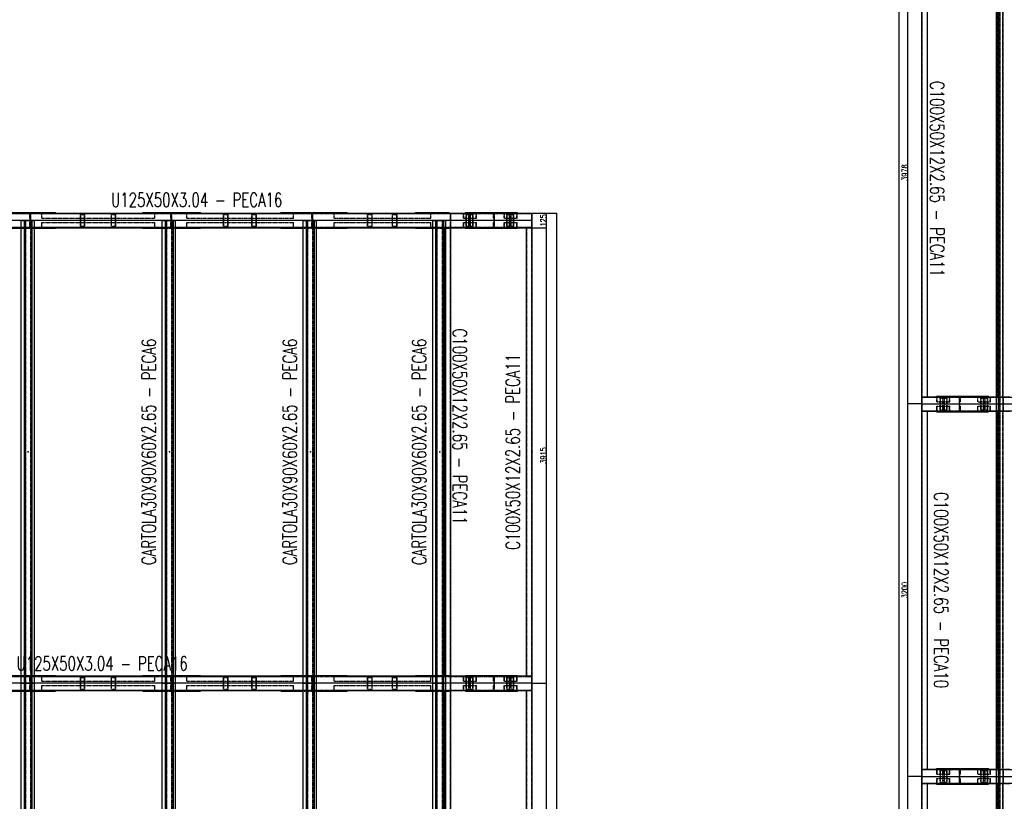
# Model space of a CAD drawing. Header units: feet. Extents: x -13577 to 173285, y -65833 to 34873.
# Tile 50 of 127: x 10457 to 18922, y 8864 to 15581. Entities that reach past the tile are written whole.
import ezdxf
from ezdxf.enums import TextEntityAlignment as Align

# ---------------------------------------------------------------- set-up
doc = ezdxf.new("R2010")
doc.units = ezdxf.units.FT
doc.header["$LTSCALE"] = 10
doc.header["$MEASUREMENT"] = 0
doc.linetypes.add('HIDDEN', pattern=[0.375, 0.25, -0.125])
doc.layers.get('0').update_dxf_attribs({"linetype": 'CONTINUOUS'})
for name, color, linetype in [('FORIR', 4, 'CONTINUOUS'), ('G', 3, 'CONTINUOUS'), ('TR', 6, 'HIDDEN'), ('TXT1', 7, 'CONTINUOUS')]:
    doc.layers.add(name, color=color, linetype=linetype)
doc.styles.add('1', font='romans.shx', dxfattribs={"width": 0.7, "height": 50})
doc.dimstyles.get("Standard").update_dxf_attribs({"dimtxt": 50, "dimasz": 1, "dimexe": 1, "dimexo": 1, "dimgap": 1, "dimtad": 1, "dimdec": 0, "dimdsep": 46, "dimtxsty": '1', "dimblk": 'ARCHTICK', "dimcen": 3, "dimclrd": 1, "dimclre": 1, "dimclrt": 3, "dimadec": 0, "dimazin": 0, "dimtfac": 1, "dimtdec": 0, "dimtix": 1, "dimtmove": 0, "dimatfit": 3, "dimfxl": 0, "dimtolj": 1, "dimarcsym": 0})

# ---------------------------------------------------------------- blocks, each defined once
blk = doc.blocks.new('3D_INFOM')
blk.add_point((0, 0))
at = {"layer": 'FORIR', "flags": 1}
for tag, p in [('MARK', (7.55, -4.31)), ('NUM_DIS', (7.55, -11.68)), ('NOT_PEZ', (45.73, -11.68)), ('QTA_PEZ', (7.55, -18.55)), ('TIP_PEZ', (45.73, -18.55)), ('TRA_PEZ', (7.55, -26.33)), ('COS_PEZ', (45.73, -26.33)), ('DES_PEZ', (7.55, -33.75))]:
    blk.add_attdef(tag, p, '', height=5, dxfattribs=at)
blk = doc.blocks.new('_ArchTick')
at = {"color": 0, "linetype": 'ByBlock', "const_width": 0.15}
blk.add_lwpolyline([(-0.5, -0.5), (0.5, 0.5)], dxfattribs=at)

msp = doc.modelspace()

# ---------------------------------------------------------------- linework, layer by layer
for p, q in [((10525.7, 13856.2), (9313.2, 13856.2)), ((14163.2, 13856.2), (9313.2, 13856.2)), ((14163.2, 13856.2), (9313.2, 13856.2)), ((10525.7, 13856.2), (10525.7, 13856.2)), ((11738.2, 13856.2), (10525.7, 13856.2)), ((11738.2, 13856.2), (11738.2, 13856.2)), ((12950.7, 13856.2), (11738.2, 13856.2)), ((12950.7, 13856.2), (12950.7, 13856.2)), ((14163.2, 13856.2), (12950.7, 13856.2)), ((14513.2, 13856.2), (14163.2, 13856.2)), ((14863.2, 13856.2), (14163.2, 13856.2)), ((14863.2, 13856.2), (14163.2, 13856.2)), ((14513.2, 13856.2), (14513.2, 13856.2)), ((14863.2, 13856.2), (14513.2, 13856.2)), ((18213.2, 12278.7), (18563.2, 12278.7)), ((18213.2, 12278.7), (18913.2, 12278.7)), ((18213.2, 12278.7), (18913.2, 12278.7)), ((18563.2, 12278.7), (18913.2, 12278.7)), ((18563.2, 12278.7), (18563.2, 12278.7)), ((18913.2, 12278.7), (20125.7, 12278.7)), ((18913.2, 12278.7), (23763.2, 12278.7)), ((18913.2, 12278.7), (23763.2, 12278.7)), ((10525.7, 9878.7), (9313.2, 9878.7)), ((14163.2, 9878.7), (9313.2, 9878.7)), ((14163.2, 9878.7), (9313.2, 9878.7)), ((10525.7, 9878.7), (10525.7, 9878.7)), ((11738.2, 9878.7), (10525.7, 9878.7)), ((11738.2, 9878.7), (11738.2, 9878.7)), ((12950.7, 9878.7), (11738.2, 9878.7)), ((12950.7, 9878.7), (12950.7, 9878.7)), ((14163.2, 9878.7), (12950.7, 9878.7)), ((14513.2, 9878.7), (14163.2, 9878.7)), ((14863.2, 9878.7), (14163.2, 9878.7)), ((14863.2, 9878.7), (14163.2, 9878.7)), ((14513.2, 9878.7), (14513.2, 9878.7)), ((14863.2, 9878.7), (14513.2, 9878.7)), ((18213.2, 9078.7), (18563.2, 9078.7)), ((18213.2, 9078.7), (18913.2, 9078.7)), ((18213.2, 9078.7), (18913.2, 9078.7)), ((18563.2, 9078.7), (18913.2, 9078.7)), ((18563.2, 9078.7), (18563.2, 9078.7)), ((18913.2, 9078.7), (20125.7, 9078.7)), ((18913.2, 9078.7), (23763.2, 9078.7)), ((18913.2, 9078.7), (23763.2, 9078.7))]:
    msp.add_line(p, q)
at = {"layer": 'G'}
for p, q in [((18213.2, 678.7), (18213.2, 31756.2)), ((18855.3, 741.2), (18855.3, 31693.7)), ((18873.4, 741.2), (18873.4, 31693.7)), ((18263.2, 12338.2), (18263.2, 16196.7)), ((8353.3, 13918.7), (14863.2, 13918.7)), ((10322.9, 13923.7), (10763.7, 13923.7)), ((10566.7, 13918.7), (10566.7, 13923.7)), ((10763.7, 13918.7), (10763.7, 13923.7)), ((11515.4, 13923.7), (12011.2, 13923.7)), ((11515.4, 13918.7), (11515.4, 13923.7)), ((11530.4, 13918.7), (11530.4, 13923.7)), ((11779.1, 13918.7), (11779.1, 13923.7)), ((12011.2, 13918.7), (12011.2, 13923.7)), ((12703.2, 13923.7), (13273.7, 13923.7)), ((12703.2, 13918.7), (12703.2, 13923.7)), ((12718.1, 13918.7), (12718.1, 13923.7)), ((12991.7, 13918.7), (12991.7, 13923.7)), ((13273.7, 13918.7), (13273.7, 13923.7)), ((13860.4, 13923.7), (14149, 13923.7)), ((13860.4, 13918.7), (13860.4, 13923.7)), ((13875.3, 13918.7), (13875.3, 13923.7)), ((14149, 13918.7), (14149, 13923.7)), ((14164.2, 13793.7), (14164.2, 13918.7)), ((14290.2, 13918.7), (14290.2, 13923.7)), ((14290.2, 13923.7), (14736.2, 13923.7)), ((14540.2, 13918.7), (14540.2, 13923.7)), ((14736.2, 13918.7), (14736.2, 13923.7)), ((14813.2, 13915.7), (14813.2, 13918.7)), ((14813.2, 13915.7), (14860.2, 13915.7)), ((14860.2, 13796.8), (14860.2, 13915.7)), ((14863.2, 13793.7), (14863.2, 13918.7)), ((10470, 5766.2), (10470, 13856.2)), ((10470, 13856.2), (10583.7, 13856.2)), ((10470.3, 5766.2), (10470.3, 13856.2)), ((10497.2, 5766.2), (10497.2, 13856.2)), ((10505.8, 9878.7), (10505.8, 13856.2)), ((10565.5, 9878.7), (10565.5, 13856.2)), ((10583.7, 9878.7), (10583.7, 13856.2)), ((11682.5, 13856.2), (11796.2, 13856.2)), ((11682.5, 5766.2), (11682.5, 13856.2)), ((11682.8, 5766.2), (11682.8, 13856.2)), ((11709.7, 5766.2), (11709.7, 13856.2)), ((11718.3, 9878.7), (11718.3, 13856.2)), ((11778, 9878.7), (11778, 13856.2)), ((11796.2, 9878.7), (11796.2, 13856.2)), ((12895, 5766.2), (12895, 13856.2)), ((12895, 13856.2), (13008.7, 13856.2)), ((12895.3, 5766.2), (12895.3, 13856.2)), ((12922.2, 5766.2), (12922.2, 13856.2)), ((12930.8, 9878.7), (12930.8, 13856.2)), ((12990.5, 9878.7), (12990.5, 13856.2)), ((13008.7, 9878.7), (13008.7, 13856.2)), ((14008, 5766.2), (14008, 13856.2)), ((14008, 13856.2), (14121.7, 13856.2)), ((14008.3, 5766.2), (14008.3, 13856.2)), ((14035.2, 5766.2), (14035.2, 13856.2)), ((14043.8, 9878.7), (14043.8, 13856.2)), ((14103.5, 9878.7), (14103.5, 13856.2)), ((14121.7, 9878.7), (14121.7, 13856.2)), ((9570.2, 13793.7), (10470, 13793.7)), ((10322.9, 13788.7), (10470, 13788.7)), ((10583.7, 13793.7), (11682.5, 13793.7)), ((10583.7, 13788.7), (10763.7, 13788.7)), ((10763.7, 13788.7), (10763.7, 13793.7)), ((11515.4, 13788.7), (11515.4, 13793.7)), ((11515.4, 13788.7), (11682.5, 13788.7)), ((11530.4, 13788.7), (11530.4, 13793.7)), ((11796.2, 13793.7), (12895, 13793.7)), ((11796.2, 13788.7), (12011.2, 13788.7)), ((12011.2, 13788.7), (12011.2, 13793.7)), ((12703.2, 13788.7), (12703.2, 13793.7)), ((12703.2, 13788.7), (12895, 13788.7)), ((12718.1, 13788.7), (12718.1, 13793.7)), ((13008.7, 13793.7), (14008, 13793.7)), ((13008.7, 13788.7), (13273.7, 13788.7)), ((13273.7, 13788.7), (13273.7, 13793.7)), ((13860.4, 13788.7), (13860.4, 13793.7)), ((13860.4, 13788.7), (14008, 13788.7)), ((13875.3, 13788.7), (13875.3, 13793.7)), ((14121.7, 13793.7), (14863.2, 13793.7)), ((14121.7, 13788.7), (14149, 13788.7)), ((14149, 13788.7), (14149, 13793.7)), ((14163.2, 9941.2), (14163.2, 13793.7)), ((14290.2, 13788.7), (14290.2, 13793.7)), ((14290.2, 13788.7), (14736.2, 13788.7)), ((14540.2, 13788.7), (14540.2, 13793.7)), ((14736.2, 13788.7), (14736.2, 13793.7)), ((14813.2, 13796.8), (14860.2, 13796.8)), ((14813.2, 13793.7), (14813.2, 13796.8)), ((14813.2, 9938.2), (14813.2, 13793.7)), ((14863.2, 9816.2), (14863.2, 13793.7)), ((18213.2, 12341.2), (18855.3, 12341.2)), ((18216.3, 12219.2), (18216.3, 12338.2)), ((18216.3, 12338.2), (18263.2, 12338.2)), ((18340.2, 12346.2), (18786.2, 12346.2)), ((18340.2, 12341.2), (18340.2, 12346.2)), ((18536.2, 12341.2), (18536.2, 12346.2)), ((18786.2, 12341.2), (18786.2, 12346.2)), ((18855.3, 12278.7), (18968.9, 12278.7)), ((18213.2, 12216.2), (18855.3, 12216.2)), ((18216.3, 12219.2), (18263.2, 12219.2)), ((18263.2, 9138.2), (18263.2, 12219.2)), ((18340.2, 12211.2), (18340.2, 12216.2)), ((18340.2, 12211.2), (18786.2, 12211.2)), ((18536.2, 12211.2), (18536.2, 12216.2)), ((18786.2, 12211.2), (18786.2, 12216.2)), ((9570.2, 9941.2), (10470, 9941.2)), ((10322.9, 9946.2), (10470, 9946.2)), ((10583.7, 9946.2), (10763.7, 9946.2)), ((10583.7, 9941.2), (11682.5, 9941.2)), ((10763.7, 9941.2), (10763.7, 9946.2)), ((11515.4, 9946.2), (11682.5, 9946.2)), ((11515.4, 9941.2), (11515.4, 9946.2)), ((11530.4, 9941.2), (11530.4, 9946.2)), ((11796.2, 9946.2), (12011.2, 9946.2)), ((11796.2, 9941.2), (12895, 9941.2)), ((12011.2, 9941.2), (12011.2, 9946.2)), ((12703.2, 9946.2), (12895, 9946.2)), ((12703.2, 9941.2), (12703.2, 9946.2)), ((12718.1, 9941.2), (12718.1, 9946.2)), ((13008.7, 9946.2), (13273.7, 9946.2)), ((13008.7, 9941.2), (14008, 9941.2)), ((13273.7, 9941.2), (13273.7, 9946.2)), ((13860.4, 9946.2), (14008, 9946.2)), ((13860.4, 9941.2), (13860.4, 9946.2)), ((13875.3, 9941.2), (13875.3, 9946.2)), ((14121.7, 9946.2), (14149, 9946.2)), ((14121.7, 9941.2), (14863.2, 9941.2)), ((14149, 9941.2), (14149, 9946.2)), ((14164.2, 9816.2), (14164.2, 9941.2)), ((14290.2, 9941.2), (14290.2, 9946.2)), ((14290.2, 9946.2), (14736.2, 9946.2)), ((14540.2, 9941.2), (14540.2, 9946.2)), ((14736.2, 9941.2), (14736.2, 9946.2)), ((14813.2, 9938.2), (14860.2, 9938.2)), ((14860.2, 9819.3), (14860.2, 9938.2)), ((10470, 9878.7), (10583.7, 9878.7)), ((10470, 9878.7), (10470.3, 9878.7)), ((10470.3, 9878.7), (10497.2, 9878.7)), ((10497.2, 9878.7), (10505.8, 9878.7)), ((10505.8, 9878.7), (10565.5, 9878.7)), ((10505.8, 5766.2), (10505.8, 9878.7)), ((10565.5, 9878.7), (10583.7, 9878.7)), ((10565.5, 5766.2), (10565.5, 9878.7)), ((10583.7, 741.2), (10583.7, 9878.7)), ((11682.5, 9878.7), (11796.2, 9878.7)), ((11682.5, 9878.7), (11682.8, 9878.7)), ((11682.8, 9878.7), (11709.7, 9878.7)), ((11709.7, 9878.7), (11718.3, 9878.7)), ((11718.3, 9878.7), (11778, 9878.7)), ((11718.3, 5766.2), (11718.3, 9878.7)), ((11778, 9878.7), (11796.2, 9878.7)), ((11778, 5766.2), (11778, 9878.7)), ((11796.2, 741.2), (11796.2, 9878.7)), ((12895, 9878.7), (13008.7, 9878.7)), ((12895, 9878.7), (12895.3, 9878.7)), ((12895.3, 9878.7), (12922.2, 9878.7)), ((12922.2, 9878.7), (12930.8, 9878.7)), ((12930.8, 9878.7), (12990.5, 9878.7)), ((12930.8, 5766.2), (12930.8, 9878.7)), ((12990.5, 9878.7), (13008.7, 9878.7)), ((12990.5, 5766.2), (12990.5, 9878.7)), ((13008.7, 741.2), (13008.7, 9878.7)), ((14008, 9878.7), (14121.7, 9878.7)), ((14008, 9878.7), (14008.3, 9878.7)), ((14008.3, 9878.7), (14035.2, 9878.7)), ((14035.2, 9878.7), (14043.8, 9878.7)), ((14043.8, 9878.7), (14103.5, 9878.7)), ((14043.8, 5766.2), (14043.8, 9878.7)), ((14103.5, 5766.2), (14103.5, 9878.7)), ((14103.5, 9878.7), (14121.7, 9878.7)), ((14121.7, 741.2), (14121.7, 9878.7)), ((9570.2, 9816.2), (10470, 9816.2)), ((10322.9, 9811.2), (10470, 9811.2)), ((10583.7, 9816.2), (11682.5, 9816.2)), ((10583.7, 9811.2), (10763.7, 9811.2)), ((10763.7, 9811.2), (10763.7, 9816.2)), ((11515.4, 9811.2), (11515.4, 9816.2)), ((11515.4, 9811.2), (11682.5, 9811.2)), ((11530.4, 9811.2), (11530.4, 9816.2)), ((11796.2, 9816.2), (12895, 9816.2)), ((11796.2, 9811.2), (12011.2, 9811.2)), ((12011.2, 9811.2), (12011.2, 9816.2)), ((12703.2, 9811.2), (12703.2, 9816.2)), ((12703.2, 9811.2), (12895, 9811.2)), ((12718.1, 9811.2), (12718.1, 9816.2)), ((13008.7, 9816.2), (14008, 9816.2)), ((13008.7, 9811.2), (13273.7, 9811.2)), ((13273.7, 9811.2), (13273.7, 9816.2)), ((13860.4, 9811.2), (13860.4, 9816.2)), ((13860.4, 9811.2), (14008, 9811.2)), ((13875.3, 9811.2), (13875.3, 9816.2)), ((14121.7, 9816.2), (14863.2, 9816.2)), ((14121.7, 9811.2), (14149, 9811.2)), ((14149, 9811.2), (14149, 9816.2)), ((14290.2, 9811.2), (14290.2, 9816.2)), ((14290.2, 9811.2), (14736.2, 9811.2)), ((14540.2, 9811.2), (14540.2, 9816.2)), ((14736.2, 9811.2), (14736.2, 9816.2)), ((14813.2, 9816.2), (14813.2, 9819.3)), ((14813.2, 9819.3), (14860.2, 9819.3)), ((14813.2, 5825.7), (14813.2, 9816.2)), ((14863.2, 678.7), (14863.2, 9816.2)), ((18340.2, 9146.2), (18786.2, 9146.2)), ((18340.2, 9141.2), (18340.2, 9146.2)), ((18536.2, 9141.2), (18536.2, 9146.2)), ((18786.2, 9141.2), (18786.2, 9146.2)), ((18213.2, 9141.2), (18855.3, 9141.2)), ((18216.3, 9019.2), (18216.3, 9138.2)), ((18216.3, 9138.2), (18263.2, 9138.2)), ((18855.3, 9078.7), (18968.9, 9078.7)), ((18213.2, 9016.2), (18855.3, 9016.2)), ((18216.3, 9019.2), (18263.2, 9019.2)), ((18263.2, 5938.2), (18263.2, 9019.2)), ((18340.2, 9011.2), (18340.2, 9016.2)), ((18340.2, 9011.2), (18786.2, 9011.2)), ((18536.2, 9011.2), (18536.2, 9016.2)), ((18786.2, 9011.2), (18786.2, 9016.2))]:
    msp.add_line(p, q, dxfattribs=at)
at = {"layer": 'TR'}
for p, q in [((18855.6, 741.2), (18855.6, 31693.7)), ((18876.8, 741.2), (18876.8, 31693.7)), ((18882.1, 741.2), (18882.1, 31693.7)), ((18885.4, 741.2), (18885.4, 31693.7)), ((18913.2, 741.2), (18913.2, 31693.7)), ((18215.9, 12341.2), (18215.9, 16193.7)), ((18260.6, 12341.2), (18260.6, 16193.7)), ((18863.2, 12341.2), (18863.2, 16193.7)), ((18865.9, 12341.2), (18865.9, 16193.7)), ((18910.6, 12341.2), (18910.6, 16193.7)), ((9317.9, 13915.7), (14813.2, 13915.7)), ((10498.7, 13918.7), (10498.7, 13923.7)), ((10503.7, 13915.5), (10503.7, 13918.7)), ((10503.7, 13915.5), (10544.5, 13915.5)), ((10544.5, 13874.7), (10544.5, 13915.5)), ((10547.7, 13793.7), (10547.7, 13918.7)), ((10547.7, 13906.2), (10552.7, 13906.2)), ((10551.8, 13918.7), (10551.8, 13923.7)), ((10552.7, 13806.2), (10552.7, 13906.2)), ((10646.7, 13874.7), (10646.7, 13918.7)), ((10648.2, 13915.5), (11639.3, 13915.5)), ((10648.2, 13874.7), (10648.2, 13915.5)), ((10667.3, 13915.5), (10667.3, 13918.7)), ((10980.1, 13806.2), (10980.1, 13906.2)), ((10980.1, 13906.2), (11017.8, 13906.2)), ((10982.5, 13806.2), (10982.5, 13906.2)), ((11015.5, 13806.2), (11015.5, 13906.2)), ((11017.8, 13806.2), (11017.8, 13906.2)), ((11245.2, 13906.2), (11282.9, 13906.2)), ((11245.2, 13806.2), (11245.2, 13906.2)), ((11247.6, 13806.2), (11247.6, 13906.2)), ((11280.6, 13806.2), (11280.6, 13906.2)), ((11282.9, 13806.2), (11282.9, 13906.2)), ((11618.7, 13874.7), (11618.7, 13918.7)), ((11620.2, 13874.7), (11620.2, 13915.5)), ((11639.3, 13915.5), (11639.3, 13918.7)), ((11711.2, 13918.7), (11711.2, 13923.7)), ((11716.2, 13915.5), (11716.2, 13918.7)), ((11716.2, 13915.5), (11757, 13915.5)), ((11757, 13874.7), (11757, 13915.5)), ((11760.2, 13793.7), (11760.2, 13918.7)), ((11760.2, 13906.2), (11765.2, 13906.2)), ((11764.2, 13918.7), (11764.2, 13923.7)), ((11765.2, 13806.2), (11765.2, 13906.2)), ((11893.3, 13874.7), (11893.3, 13918.7)), ((11894.6, 13915.5), (12827.6, 13915.5)), ((11894.6, 13874.7), (11894.6, 13915.5)), ((11910.7, 13915.5), (11910.7, 13918.7)), ((12209.2, 13806.2), (12209.2, 13906.2)), ((12209.2, 13906.2), (12248, 13906.2)), ((12211.2, 13806.2), (12211.2, 13906.2)), ((12246, 13806.2), (12246, 13906.2)), ((12248, 13806.2), (12248, 13906.2)), ((12453.6, 13806.2), (12453.6, 13906.2)), ((12453.6, 13906.2), (12492.3, 13906.2)), ((12455.6, 13806.2), (12455.6, 13906.2)), ((12490.4, 13806.2), (12490.4, 13906.2)), ((12492.3, 13806.2), (12492.3, 13906.2)), ((12810.2, 13874.7), (12810.2, 13918.7)), ((12811.5, 13874.7), (12811.5, 13915.5)), ((12827.6, 13915.5), (12827.6, 13918.7)), ((12923.7, 13918.7), (12923.7, 13923.7)), ((12928.7, 13915.5), (12928.7, 13918.7)), ((12928.7, 13915.5), (12969.5, 13915.5)), ((12969.5, 13874.7), (12969.5, 13915.5)), ((12972.7, 13793.7), (12972.7, 13918.7)), ((12972.7, 13906.2), (12977.7, 13906.2)), ((12976.8, 13918.7), (12976.8, 13923.7)), ((12977.7, 13806.2), (12977.7, 13906.2)), ((13160.1, 13874.7), (13160.1, 13918.7)), ((13161.1, 13874.7), (13161.1, 13915.5)), ((13161.1, 13915.5), (14004.8, 13915.5)), ((13173.9, 13915.5), (13173.9, 13918.7)), ((13448.2, 13806.2), (13448.2, 13906.2)), ((13448.2, 13906.2), (13487.7, 13906.2)), ((13449.8, 13806.2), (13449.8, 13906.2)), ((13486.2, 13806.2), (13486.2, 13906.2)), ((13487.7, 13806.2), (13487.7, 13906.2)), ((13661.9, 13906.2), (13701.4, 13906.2)), ((13661.9, 13806.2), (13661.9, 13906.2)), ((13663.4, 13806.2), (13663.4, 13906.2)), ((13699.8, 13806.2), (13699.8, 13906.2)), ((13701.4, 13806.2), (13701.4, 13906.2)), ((13991.1, 13874.7), (13991.1, 13918.7)), ((13992.1, 13874.7), (13992.1, 13915.5)), ((14004.8, 13915.5), (14004.8, 13918.7)), ((14113.2, 13915.7), (14113.2, 13918.7)), ((14134.1, 13918.7), (14134.1, 13923.7)), ((14159.2, 13915.7), (14159.2, 13918.7)), ((14160.2, 13796.8), (14160.2, 13915.7)), ((14163.2, 13793.7), (14163.2, 13918.7)), ((14163.9, 13796.8), (14163.9, 13915.7)), ((14273, 13874.7), (14273, 13918.7)), ((14274.6, 13915.5), (14403.4, 13915.5)), ((14274.6, 13874.7), (14274.6, 13915.5)), ((14294.9, 13915.5), (14294.9, 13918.7)), ((14296.6, 13906.2), (14355.5, 13906.2)), ((14296.6, 13806.2), (14296.6, 13906.2)), ((14299.1, 13806.2), (14299.1, 13906.2)), ((14318.3, 13806.2), (14318.3, 13906.2)), ((14320.8, 13806.2), (14320.8, 13906.2)), ((14331.3, 13806.2), (14331.3, 13906.2)), ((14333.8, 13806.2), (14333.8, 13906.2)), ((14353, 13806.2), (14353, 13906.2)), ((14355.5, 13806.2), (14355.5, 13906.2)), ((14381.6, 13874.7), (14381.6, 13918.7)), ((14383.2, 13874.7), (14383.2, 13915.5)), ((14403.4, 13915.5), (14403.4, 13918.7)), ((14486.2, 13918.7), (14486.2, 13923.7)), ((14491.2, 13915.5), (14491.2, 13918.7)), ((14491.2, 13915.5), (14532, 13915.5)), ((14532, 13874.7), (14532, 13915.5)), ((14535.2, 13793.7), (14535.2, 13918.7)), ((14535.2, 13906.2), (14540.2, 13906.2)), ((14540.2, 13806.2), (14540.2, 13906.2)), ((14623, 13874.7), (14623, 13918.7)), ((14624.6, 13915.5), (14753.4, 13915.5)), ((14624.6, 13874.7), (14624.6, 13915.5)), ((14644.9, 13915.5), (14644.9, 13918.7)), ((14646.6, 13906.2), (14705.5, 13906.2)), ((14646.6, 13806.2), (14646.6, 13906.2)), ((14649.1, 13806.2), (14649.1, 13906.2)), ((14668.3, 13806.2), (14668.3, 13906.2)), ((14670.8, 13806.2), (14670.8, 13906.2)), ((14681.3, 13806.2), (14681.3, 13906.2)), ((14683.8, 13806.2), (14683.8, 13906.2)), ((14703, 13806.2), (14703, 13906.2)), ((14705.5, 13806.2), (14705.5, 13906.2)), ((14731.6, 13874.7), (14731.6, 13918.7)), ((14733.2, 13874.7), (14733.2, 13915.5)), ((14753.4, 13915.5), (14753.4, 13918.7)), ((14860.2, 13915.7), (14863.2, 13915.7)), ((10499.9, 741.2), (10499.9, 13856.2)), ((10508.5, 5766.2), (10508.5, 13856.2)), ((10544.5, 13874.7), (10547.7, 13874.7)), ((10544.5, 13837.7), (10547.7, 13837.7)), ((10544.5, 13796.9), (10544.5, 13837.7)), ((10547.7, 13806.2), (10552.7, 13806.2)), ((10553.5, 9878.7), (10553.5, 13856.2)), ((10556.9, 9878.7), (10556.9, 13856.2)), ((10562.2, 9878.7), (10562.2, 13856.2)), ((10583.4, 9878.7), (10583.4, 13856.2)), ((10646.7, 13874.7), (11620.2, 13874.7)), ((10646.7, 13837.7), (11620.2, 13837.7)), ((10646.7, 13793.7), (10646.7, 13837.7)), ((10648.2, 13796.9), (10648.2, 13837.7)), ((10980.1, 13806.2), (11017.8, 13806.2)), ((11245.2, 13806.2), (11282.9, 13806.2)), ((11618.7, 13793.7), (11618.7, 13837.7)), ((11620.2, 13796.9), (11620.2, 13837.7)), ((11712.4, 741.2), (11712.4, 13856.2)), ((11721, 5766.2), (11721, 13856.2)), ((11757, 13874.7), (11760.2, 13874.7)), ((11757, 13796.9), (11757, 13837.7)), ((11757, 13837.7), (11760.2, 13837.7)), ((11760.2, 13806.2), (11765.2, 13806.2)), ((11766, 9878.7), (11766, 13856.2)), ((11769.4, 9878.7), (11769.4, 13856.2)), ((11774.7, 9878.7), (11774.7, 13856.2)), ((11795.9, 9878.7), (11795.9, 13856.2)), ((11893.3, 13874.7), (12811.5, 13874.7)), ((11893.3, 13837.7), (12811.5, 13837.7)), ((11893.3, 13793.7), (11893.3, 13837.7)), ((11894.6, 13796.9), (11894.6, 13837.7)), ((12209.2, 13806.2), (12248, 13806.2)), ((12453.6, 13806.2), (12492.3, 13806.2)), ((12810.2, 13793.7), (12810.2, 13837.7)), ((12811.5, 13796.9), (12811.5, 13837.7)), ((12924.9, 741.2), (12924.9, 13856.2)), ((12933.5, 5766.2), (12933.5, 13856.2)), ((12969.5, 13874.7), (12972.7, 13874.7)), ((12969.5, 13796.9), (12969.5, 13837.7)), ((12969.5, 13837.7), (12972.7, 13837.7)), ((12972.7, 13806.2), (12977.7, 13806.2)), ((12978.5, 9878.7), (12978.5, 13856.2)), ((12981.9, 9878.7), (12981.9, 13856.2)), ((12987.2, 9878.7), (12987.2, 13856.2)), ((13008.4, 9878.7), (13008.4, 13856.2)), ((13160.1, 13874.7), (13992.1, 13874.7)), ((13160.1, 13793.7), (13160.1, 13837.7)), ((13160.1, 13837.7), (13992.1, 13837.7)), ((13161.1, 13796.9), (13161.1, 13837.7)), ((13448.2, 13806.2), (13487.7, 13806.2)), ((13661.9, 13806.2), (13701.4, 13806.2)), ((13991.1, 13793.7), (13991.1, 13837.7)), ((13992.1, 13796.9), (13992.1, 13837.7)), ((14037.9, 741.2), (14037.9, 13856.2)), ((14046.5, 5766.2), (14046.5, 13856.2)), ((14091.5, 9878.7), (14091.5, 13856.2)), ((14094.9, 9878.7), (14094.9, 13856.2)), ((14100.2, 9878.7), (14100.2, 13856.2)), ((14121.4, 9878.7), (14121.4, 13856.2)), ((14273, 13874.7), (14383.2, 13874.7)), ((14273, 13837.7), (14383.2, 13837.7)), ((14273, 13793.7), (14273, 13837.7)), ((14274.6, 13796.9), (14274.6, 13837.7)), ((14296.6, 13806.2), (14355.5, 13806.2)), ((14381.6, 13793.7), (14381.6, 13837.7)), ((14383.2, 13796.9), (14383.2, 13837.7)), ((14532, 13874.7), (14535.2, 13874.7)), ((14532, 13837.7), (14535.2, 13837.7)), ((14532, 13796.9), (14532, 13837.7)), ((14535.2, 13806.2), (14540.2, 13806.2)), ((14623, 13874.7), (14733.2, 13874.7)), ((14623, 13837.7), (14733.2, 13837.7)), ((14623, 13793.7), (14623, 13837.7)), ((14624.6, 13796.9), (14624.6, 13837.7)), ((14646.6, 13806.2), (14705.5, 13806.2)), ((14731.6, 13793.7), (14731.6, 13837.7)), ((14733.2, 13796.9), (14733.2, 13837.7)), ((9317.9, 13796.8), (14813.2, 13796.8)), ((10470, 13793.7), (10583.7, 13793.7)), ((10470, 13788.7), (10583.7, 13788.7)), ((10498.7, 13788.7), (10498.7, 13793.7)), ((10503.7, 13796.9), (10544.5, 13796.9)), ((10503.7, 13793.7), (10503.7, 13796.9)), ((10551.8, 13788.7), (10551.8, 13793.7)), ((10566.7, 13788.7), (10566.7, 13793.7)), ((10648.2, 13796.9), (11639.3, 13796.9)), ((10667.3, 13793.7), (10667.3, 13796.9)), ((11639.3, 13793.7), (11639.3, 13796.9)), ((11682.5, 13793.7), (11796.2, 13793.7)), ((11682.5, 13788.7), (11796.2, 13788.7)), ((11711.2, 13788.7), (11711.2, 13793.7)), ((11716.2, 13796.9), (11757, 13796.9)), ((11716.2, 13793.7), (11716.2, 13796.9)), ((11764.2, 13788.7), (11764.2, 13793.7)), ((11779.1, 13788.7), (11779.1, 13793.7)), ((11894.6, 13796.9), (12827.6, 13796.9)), ((11910.7, 13793.7), (11910.7, 13796.9)), ((12827.6, 13793.7), (12827.6, 13796.9)), ((12895, 13793.7), (13008.7, 13793.7)), ((12895, 13788.7), (13008.7, 13788.7)), ((12923.7, 13788.7), (12923.7, 13793.7)), ((12928.7, 13793.7), (12928.7, 13796.9)), ((12928.7, 13796.9), (12969.5, 13796.9)), ((12976.8, 13788.7), (12976.8, 13793.7)), ((12991.7, 13788.7), (12991.7, 13793.7)), ((13161.1, 13796.9), (14004.8, 13796.9)), ((13173.9, 13793.7), (13173.9, 13796.9)), ((14004.8, 13793.7), (14004.8, 13796.9)), ((14008, 13793.7), (14121.7, 13793.7)), ((14008, 13788.7), (14121.7, 13788.7)), ((14113.2, 9938.2), (14113.2, 13796.8)), ((14115.9, 9941.2), (14115.9, 13793.7)), ((14134.1, 13788.7), (14134.1, 13793.7)), ((14159.2, 13793.7), (14159.2, 13796.8)), ((14160.6, 9941.2), (14160.6, 13793.7)), ((14274.6, 13796.9), (14403.4, 13796.9)), ((14294.9, 13793.7), (14294.9, 13796.9)), ((14403.4, 13793.7), (14403.4, 13796.9)), ((14486.2, 13788.7), (14486.2, 13793.7)), ((14491.2, 13793.7), (14491.2, 13796.9)), ((14491.2, 13796.9), (14532, 13796.9)), ((14624.6, 13796.9), (14753.4, 13796.9)), ((14644.9, 13793.7), (14644.9, 13796.9)), ((14753.4, 13793.7), (14753.4, 13796.9)), ((14815.9, 9941.2), (14815.9, 13793.7)), ((14860.2, 13796.8), (14863.2, 13796.8)), ((14860.6, 9941.2), (14860.6, 13793.7)), ((18213.2, 12338.2), (18216.3, 12338.2)), ((18263.2, 12338.2), (23758.6, 12338.2)), ((18323.1, 12338), (18323.1, 12341.2)), ((18323.1, 12338), (18451.8, 12338)), ((18343.3, 12297.2), (18343.3, 12338)), ((18343.3, 12297.2), (18453.4, 12297.2)), ((18344.9, 12297.2), (18344.9, 12341.2)), ((18370.9, 12228.7), (18370.9, 12328.7)), ((18370.9, 12328.7), (18429.8, 12328.7)), ((18373.4, 12228.7), (18373.4, 12328.7)), ((18392.6, 12228.7), (18392.6, 12328.7)), ((18395.1, 12228.7), (18395.1, 12328.7)), ((18405.7, 12228.7), (18405.7, 12328.7)), ((18408.1, 12228.7), (18408.1, 12328.7)), ((18427.4, 12228.7), (18427.4, 12328.7)), ((18429.8, 12228.7), (18429.8, 12328.7)), ((18431.6, 12338), (18431.6, 12341.2)), ((18451.8, 12297.2), (18451.8, 12338)), ((18453.4, 12297.2), (18453.4, 12341.2)), ((18536.2, 12228.7), (18536.2, 12328.7)), ((18536.2, 12328.7), (18541.2, 12328.7)), ((18541.2, 12216.2), (18541.2, 12341.2)), ((18541.2, 12297.2), (18544.4, 12297.2)), ((18544.4, 12338), (18585.2, 12338)), ((18544.4, 12297.2), (18544.4, 12338)), ((18585.2, 12338), (18585.2, 12341.2)), ((18590.2, 12341.2), (18590.2, 12346.2)), ((18673.1, 12338), (18673.1, 12341.2)), ((18673.1, 12338), (18801.8, 12338)), ((18693.3, 12297.2), (18693.3, 12338)), ((18693.3, 12297.2), (18803.4, 12297.2)), ((18694.9, 12297.2), (18694.9, 12341.2)), ((18720.9, 12328.7), (18779.8, 12328.7)), ((18720.9, 12228.7), (18720.9, 12328.7)), ((18723.4, 12228.7), (18723.4, 12328.7)), ((18742.6, 12228.7), (18742.6, 12328.7)), ((18745.1, 12228.7), (18745.1, 12328.7)), ((18755.7, 12228.7), (18755.7, 12328.7)), ((18758.1, 12228.7), (18758.1, 12328.7)), ((18777.4, 12228.7), (18777.4, 12328.7)), ((18779.8, 12228.7), (18779.8, 12328.7)), ((18781.6, 12338), (18781.6, 12341.2)), ((18801.8, 12297.2), (18801.8, 12338)), ((18803.4, 12297.2), (18803.4, 12341.2)), ((18855.3, 12341.2), (18968.9, 12341.2)), ((18912.2, 12278.7), (18912.2, 12341.2)), ((18912.2, 12216.2), (18912.2, 12278.7)), ((18912.5, 12219.2), (18912.5, 12338.2)), ((18916.3, 12219.2), (18916.3, 12338.2)), ((18917.2, 12338.2), (18917.2, 12341.2)), ((18213.2, 12219.2), (18216.3, 12219.2)), ((18215.9, 9141.2), (18215.9, 12216.2)), ((18260.6, 9141.2), (18260.6, 12216.2)), ((18263.2, 12219.2), (23758.6, 12219.2)), ((18323.1, 12216.2), (18323.1, 12219.4)), ((18323.1, 12219.4), (18451.8, 12219.4)), ((18343.3, 12219.4), (18343.3, 12260.2)), ((18343.3, 12260.2), (18453.4, 12260.2)), ((18344.9, 12216.2), (18344.9, 12260.2)), ((18370.9, 12228.7), (18429.8, 12228.7)), ((18431.6, 12216.2), (18431.6, 12219.4)), ((18451.8, 12219.4), (18451.8, 12260.2)), ((18453.4, 12216.2), (18453.4, 12260.2)), ((18536.2, 12228.7), (18541.2, 12228.7)), ((18541.2, 12260.2), (18544.4, 12260.2)), ((18544.4, 12219.4), (18544.4, 12260.2)), ((18544.4, 12219.4), (18585.2, 12219.4)), ((18585.2, 12216.2), (18585.2, 12219.4)), ((18590.2, 12211.2), (18590.2, 12216.2)), ((18673.1, 12216.2), (18673.1, 12219.4)), ((18673.1, 12219.4), (18801.8, 12219.4)), ((18693.3, 12219.4), (18693.3, 12260.2)), ((18693.3, 12260.2), (18803.4, 12260.2)), ((18694.9, 12216.2), (18694.9, 12260.2)), ((18720.9, 12228.7), (18779.8, 12228.7)), ((18781.6, 12216.2), (18781.6, 12219.4)), ((18801.8, 12219.4), (18801.8, 12260.2)), ((18803.4, 12216.2), (18803.4, 12260.2)), ((18855.3, 12216.2), (18968.9, 12216.2)), ((18863.2, 9141.2), (18863.2, 12216.2)), ((18865.9, 9141.2), (18865.9, 12216.2)), ((18910.6, 9141.2), (18910.6, 12216.2)), ((18917.2, 12216.2), (18917.2, 12219.2)), ((9317.9, 9938.2), (14813.2, 9938.2)), ((10470, 9946.2), (10583.7, 9946.2)), ((10470, 9941.2), (10583.7, 9941.2)), ((10498.7, 9941.2), (10498.7, 9946.2)), ((10503.7, 9938), (10503.7, 9941.2)), ((10503.7, 9938), (10544.5, 9938)), ((10544.5, 9897.2), (10544.5, 9938)), ((10547.7, 9816.2), (10547.7, 9941.2)), ((10547.7, 9928.7), (10552.7, 9928.7)), ((10551.8, 9941.2), (10551.8, 9946.2)), ((10552.7, 9828.7), (10552.7, 9928.7)), ((10566.7, 9941.2), (10566.7, 9946.2)), ((10646.7, 9897.2), (10646.7, 9941.2)), ((10648.2, 9938), (11639.3, 9938)), ((10648.2, 9897.2), (10648.2, 9938)), ((10667.3, 9938), (10667.3, 9941.2)), ((10980.1, 9828.7), (10980.1, 9928.7)), ((10980.1, 9928.7), (11017.8, 9928.7)), ((10982.5, 9828.7), (10982.5, 9928.7)), ((11015.5, 9828.7), (11015.5, 9928.7)), ((11017.8, 9828.7), (11017.8, 9928.7)), ((11245.2, 9928.7), (11282.9, 9928.7)), ((11245.2, 9828.7), (11245.2, 9928.7)), ((11247.6, 9828.7), (11247.6, 9928.7)), ((11280.6, 9828.7), (11280.6, 9928.7)), ((11282.9, 9828.7), (11282.9, 9928.7)), ((11618.7, 9897.2), (11618.7, 9941.2)), ((11620.2, 9897.2), (11620.2, 9938)), ((11639.3, 9938), (11639.3, 9941.2)), ((11682.5, 9946.2), (11796.2, 9946.2)), ((11682.5, 9941.2), (11796.2, 9941.2)), ((11711.2, 9941.2), (11711.2, 9946.2)), ((11716.2, 9938), (11716.2, 9941.2)), ((11716.2, 9938), (11757, 9938)), ((11757, 9897.2), (11757, 9938)), ((11760.2, 9816.2), (11760.2, 9941.2)), ((11760.2, 9928.7), (11765.2, 9928.7)), ((11764.2, 9941.2), (11764.2, 9946.2)), ((11765.2, 9828.7), (11765.2, 9928.7)), ((11779.1, 9941.2), (11779.1, 9946.2)), ((11893.3, 9897.2), (11893.3, 9941.2)), ((11894.6, 9897.2), (11894.6, 9938)), ((11894.6, 9938), (12827.6, 9938)), ((11910.7, 9938), (11910.7, 9941.2)), ((12209.2, 9828.7), (12209.2, 9928.7)), ((12209.2, 9928.7), (12248, 9928.7)), ((12211.2, 9828.7), (12211.2, 9928.7)), ((12246, 9828.7), (12246, 9928.7)), ((12248, 9828.7), (12248, 9928.7)), ((12453.6, 9928.7), (12492.3, 9928.7)), ((12453.6, 9828.7), (12453.6, 9928.7)), ((12455.6, 9828.7), (12455.6, 9928.7)), ((12490.4, 9828.7), (12490.4, 9928.7)), ((12492.3, 9828.7), (12492.3, 9928.7)), ((12810.2, 9897.2), (12810.2, 9941.2)), ((12811.5, 9897.2), (12811.5, 9938)), ((12827.6, 9938), (12827.6, 9941.2)), ((12895, 9946.2), (13008.7, 9946.2)), ((12895, 9941.2), (13008.7, 9941.2)), ((12923.7, 9941.2), (12923.7, 9946.2)), ((12928.7, 9938), (12928.7, 9941.2)), ((12928.7, 9938), (12969.5, 9938)), ((12969.5, 9897.2), (12969.5, 9938)), ((12972.7, 9816.2), (12972.7, 9941.2)), ((12972.7, 9928.7), (12977.7, 9928.7)), ((12976.8, 9941.2), (12976.8, 9946.2)), ((12977.7, 9828.7), (12977.7, 9928.7)), ((12991.7, 9941.2), (12991.7, 9946.2)), ((13160.1, 9897.2), (13160.1, 9941.2)), ((13161.1, 9897.2), (13161.1, 9938)), ((13161.1, 9938), (14004.8, 9938)), ((13173.9, 9938), (13173.9, 9941.2)), ((13448.2, 9828.7), (13448.2, 9928.7)), ((13448.2, 9928.7), (13487.7, 9928.7)), ((13449.8, 9828.7), (13449.8, 9928.7)), ((13486.2, 9828.7), (13486.2, 9928.7)), ((13487.7, 9828.7), (13487.7, 9928.7)), ((13661.9, 9928.7), (13701.4, 9928.7)), ((13661.9, 9828.7), (13661.9, 9928.7)), ((13663.4, 9828.7), (13663.4, 9928.7)), ((13699.8, 9828.7), (13699.8, 9928.7)), ((13701.4, 9828.7), (13701.4, 9928.7)), ((13991.1, 9897.2), (13991.1, 9941.2)), ((13992.1, 9897.2), (13992.1, 9938)), ((14004.8, 9938), (14004.8, 9941.2)), ((14008, 9946.2), (14121.7, 9946.2)), ((14008, 9941.2), (14121.7, 9941.2)), ((14134.1, 9941.2), (14134.1, 9946.2)), ((14159.2, 9938.2), (14159.2, 9941.2)), ((14160.2, 9819.3), (14160.2, 9938.2)), ((14163.2, 9816.2), (14163.2, 9941.2)), ((14163.9, 9819.3), (14163.9, 9938.2)), ((14273, 9897.2), (14273, 9941.2)), ((14274.6, 9897.2), (14274.6, 9938)), ((14274.6, 9938), (14403.4, 9938)), ((14294.9, 9938), (14294.9, 9941.2)), ((14296.6, 9928.7), (14355.5, 9928.7)), ((14296.6, 9828.7), (14296.6, 9928.7)), ((14299.1, 9828.7), (14299.1, 9928.7)), ((14318.3, 9828.7), (14318.3, 9928.7)), ((14320.8, 9828.7), (14320.8, 9928.7)), ((14331.3, 9828.7), (14331.3, 9928.7)), ((14333.8, 9828.7), (14333.8, 9928.7)), ((14353, 9828.7), (14353, 9928.7)), ((14355.5, 9828.7), (14355.5, 9928.7)), ((14381.6, 9897.2), (14381.6, 9941.2)), ((14383.2, 9897.2), (14383.2, 9938)), ((14403.4, 9938), (14403.4, 9941.2)), ((14486.2, 9941.2), (14486.2, 9946.2)), ((14491.2, 9938), (14491.2, 9941.2)), ((14491.2, 9938), (14532, 9938)), ((14532, 9897.2), (14532, 9938)), ((14535.2, 9816.2), (14535.2, 9941.2)), ((14535.2, 9928.7), (14540.2, 9928.7)), ((14540.2, 9828.7), (14540.2, 9928.7)), ((14623, 9897.2), (14623, 9941.2)), ((14624.6, 9897.2), (14624.6, 9938)), ((14624.6, 9938), (14753.4, 9938)), ((14644.9, 9938), (14644.9, 9941.2)), ((14646.6, 9928.7), (14705.5, 9928.7)), ((14646.6, 9828.7), (14646.6, 9928.7)), ((14649.1, 9828.7), (14649.1, 9928.7)), ((14668.3, 9828.7), (14668.3, 9928.7)), ((14670.8, 9828.7), (14670.8, 9928.7)), ((14681.3, 9828.7), (14681.3, 9928.7)), ((14683.8, 9828.7), (14683.8, 9928.7)), ((14703, 9828.7), (14703, 9928.7)), ((14705.5, 9828.7), (14705.5, 9928.7)), ((14731.6, 9897.2), (14731.6, 9941.2)), ((14733.2, 9897.2), (14733.2, 9938)), ((14753.4, 9938), (14753.4, 9941.2)), ((14860.2, 9938.2), (14863.2, 9938.2)), ((10470, 9878.7), (10470.3, 9878.7)), ((10497.2, 9878.7), (10499.9, 9878.7)), ((10505.8, 9878.7), (10508.5, 9878.7)), ((10544.5, 9897.2), (10547.7, 9897.2)), ((10544.5, 9860.2), (10547.7, 9860.2)), ((10544.5, 9819.4), (10544.5, 9860.2)), ((10547.7, 9828.7), (10552.7, 9828.7)), ((10553.5, 5766.2), (10553.5, 9878.7)), ((10553.5, 9878.7), (10565.5, 9878.7)), ((10556.9, 5766.2), (10556.9, 9878.7)), ((10562.2, 5766.2), (10562.2, 9878.7)), ((10565.5, 9878.7), (10565.5, 9878.7)), ((10583.4, 741.2), (10583.4, 9878.7)), ((10583.4, 9878.7), (10583.7, 9878.7)), ((10646.7, 9897.2), (11620.2, 9897.2)), ((10646.7, 9860.2), (11620.2, 9860.2)), ((10646.7, 9816.2), (10646.7, 9860.2)), ((10648.2, 9819.4), (10648.2, 9860.2)), ((10980.1, 9828.7), (11017.8, 9828.7)), ((11245.2, 9828.7), (11282.9, 9828.7)), ((11618.7, 9816.2), (11618.7, 9860.2)), ((11620.2, 9819.4), (11620.2, 9860.2)), ((11682.5, 9878.7), (11682.8, 9878.7)), ((11709.7, 9878.7), (11712.4, 9878.7)), ((11718.3, 9878.7), (11721, 9878.7)), ((11757, 9897.2), (11760.2, 9897.2)), ((11757, 9819.4), (11757, 9860.2)), ((11757, 9860.2), (11760.2, 9860.2)), ((11760.2, 9828.7), (11765.2, 9828.7)), ((11766, 9878.7), (11778, 9878.7)), ((11766, 5766.2), (11766, 9878.7)), ((11769.4, 5766.2), (11769.4, 9878.7)), ((11774.7, 5766.2), (11774.7, 9878.7)), ((11778, 9878.7), (11778, 9878.7)), ((11795.9, 741.2), (11795.9, 9878.7)), ((11795.9, 9878.7), (11796.2, 9878.7)), ((11893.3, 9897.2), (12811.5, 9897.2)), ((11893.3, 9816.2), (11893.3, 9860.2)), ((11893.3, 9860.2), (12811.5, 9860.2)), ((11894.6, 9819.4), (11894.6, 9860.2)), ((12209.2, 9828.7), (12248, 9828.7)), ((12453.6, 9828.7), (12492.3, 9828.7)), ((12810.2, 9816.2), (12810.2, 9860.2)), ((12811.5, 9819.4), (12811.5, 9860.2)), ((12895, 9878.7), (12895.3, 9878.7)), ((12922.2, 9878.7), (12924.9, 9878.7)), ((12930.8, 9878.7), (12933.5, 9878.7)), ((12969.5, 9897.2), (12972.7, 9897.2)), ((12969.5, 9819.4), (12969.5, 9860.2)), ((12969.5, 9860.2), (12972.7, 9860.2)), ((12972.7, 9828.7), (12977.7, 9828.7)), ((12978.5, 5766.2), (12978.5, 9878.7)), ((12978.5, 9878.7), (12990.5, 9878.7)), ((12981.9, 5766.2), (12981.9, 9878.7)), ((12987.2, 5766.2), (12987.2, 9878.7)), ((12990.5, 9878.7), (12990.5, 9878.7)), ((13008.4, 9878.7), (13008.7, 9878.7)), ((13008.4, 741.2), (13008.4, 9878.7)), ((13160.1, 9897.2), (13992.1, 9897.2)), ((13160.1, 9816.2), (13160.1, 9860.2)), ((13160.1, 9860.2), (13992.1, 9860.2)), ((13161.1, 9819.4), (13161.1, 9860.2)), ((13448.2, 9828.7), (13487.7, 9828.7)), ((13661.9, 9828.7), (13701.4, 9828.7)), ((13991.1, 9816.2), (13991.1, 9860.2)), ((13992.1, 9819.4), (13992.1, 9860.2)), ((14008, 9878.7), (14008.3, 9878.7)), ((14035.2, 9878.7), (14037.9, 9878.7)), ((14043.8, 9878.7), (14046.5, 9878.7)), ((14091.5, 5766.2), (14091.5, 9878.7)), ((14091.5, 9878.7), (14100.2, 9878.7)), ((14094.9, 9878.7), (14103.5, 9878.7)), ((14094.9, 5766.2), (14094.9, 9878.7)), ((14100.2, 5766.2), (14100.2, 9878.7)), ((14103.5, 9878.7), (14103.5, 9878.7)), ((14121.4, 741.2), (14121.4, 9878.7)), ((14121.4, 9878.7), (14121.7, 9878.7)), ((14273, 9897.2), (14383.2, 9897.2)), ((14273, 9860.2), (14383.2, 9860.2)), ((14273, 9816.2), (14273, 9860.2)), ((14274.6, 9819.4), (14274.6, 9860.2)), ((14296.6, 9828.7), (14355.5, 9828.7)), ((14381.6, 9816.2), (14381.6, 9860.2)), ((14383.2, 9819.4), (14383.2, 9860.2)), ((14532, 9897.2), (14535.2, 9897.2)), ((14532, 9819.4), (14532, 9860.2)), ((14532, 9860.2), (14535.2, 9860.2)), ((14535.2, 9828.7), (14540.2, 9828.7)), ((14623, 9897.2), (14733.2, 9897.2)), ((14623, 9816.2), (14623, 9860.2)), ((14623, 9860.2), (14733.2, 9860.2)), ((14624.6, 9819.4), (14624.6, 9860.2)), ((14646.6, 9828.7), (14705.5, 9828.7)), ((14731.6, 9816.2), (14731.6, 9860.2)), ((14733.2, 9819.4), (14733.2, 9860.2)), ((9317.9, 9819.3), (14813.2, 9819.3)), ((10470, 9816.2), (10583.7, 9816.2)), ((10470, 9811.2), (10583.7, 9811.2)), ((10498.7, 9811.2), (10498.7, 9816.2)), ((10503.7, 9819.4), (10544.5, 9819.4)), ((10503.7, 9816.2), (10503.7, 9819.4)), ((10551.8, 9811.2), (10551.8, 9816.2)), ((10566.7, 9811.2), (10566.7, 9816.2)), ((10648.2, 9819.4), (11639.3, 9819.4)), ((10667.3, 9816.2), (10667.3, 9819.4)), ((11639.3, 9816.2), (11639.3, 9819.4)), ((11682.5, 9816.2), (11796.2, 9816.2)), ((11682.5, 9811.2), (11796.2, 9811.2)), ((11711.2, 9811.2), (11711.2, 9816.2)), ((11716.2, 9819.4), (11757, 9819.4)), ((11716.2, 9816.2), (11716.2, 9819.4)), ((11764.2, 9811.2), (11764.2, 9816.2)), ((11779.1, 9811.2), (11779.1, 9816.2)), ((11894.6, 9819.4), (12827.6, 9819.4)), ((11910.7, 9816.2), (11910.7, 9819.4)), ((12827.6, 9816.2), (12827.6, 9819.4)), ((12895, 9816.2), (13008.7, 9816.2)), ((12895, 9811.2), (13008.7, 9811.2)), ((12923.7, 9811.2), (12923.7, 9816.2)), ((12928.7, 9819.4), (12969.5, 9819.4)), ((12928.7, 9816.2), (12928.7, 9819.4)), ((12976.8, 9811.2), (12976.8, 9816.2)), ((12991.7, 9811.2), (12991.7, 9816.2)), ((13161.1, 9819.4), (14004.8, 9819.4)), ((13173.9, 9816.2), (13173.9, 9819.4)), ((14004.8, 9816.2), (14004.8, 9819.4)), ((14008, 9816.2), (14121.7, 9816.2)), ((14008, 9811.2), (14121.7, 9811.2)), ((14113.2, 9816.2), (14113.2, 9819.3)), ((14113.2, 5825.7), (14113.2, 9816.2)), ((14115.9, 5828.7), (14115.9, 9816.2)), ((14134.1, 9811.2), (14134.1, 9816.2)), ((14159.2, 9816.2), (14159.2, 9819.3)), ((14160.6, 5828.7), (14160.6, 9816.2)), ((14274.6, 9819.4), (14403.4, 9819.4)), ((14294.9, 9816.2), (14294.9, 9819.4)), ((14403.4, 9816.2), (14403.4, 9819.4)), ((14486.2, 9811.2), (14486.2, 9816.2)), ((14491.2, 9819.4), (14532, 9819.4)), ((14491.2, 9816.2), (14491.2, 9819.4)), ((14624.6, 9819.4), (14753.4, 9819.4)), ((14644.9, 9816.2), (14644.9, 9819.4)), ((14753.4, 9816.2), (14753.4, 9819.4)), ((14813.2, 9816.2), (14815.9, 9816.2)), ((14815.9, 5828.7), (14815.9, 9816.2)), ((14860.2, 9819.3), (14863.2, 9819.3)), ((14860.6, 5828.7), (14860.6, 9816.2)), ((18590.2, 9141.2), (18590.2, 9146.2)), ((18213.2, 9138.2), (18216.3, 9138.2)), ((18263.2, 9138.2), (23758.6, 9138.2)), ((18323.1, 9138), (18323.1, 9141.2)), ((18323.1, 9138), (18451.8, 9138)), ((18343.3, 9097.2), (18343.3, 9138)), ((18343.3, 9097.2), (18453.4, 9097.2)), ((18343.3, 9060.2), (18453.4, 9060.2)), ((18343.3, 9019.4), (18343.3, 9060.2)), ((18344.9, 9097.2), (18344.9, 9141.2)), ((18344.9, 9016.2), (18344.9, 9060.2)), ((18370.9, 9128.7), (18429.8, 9128.7)), ((18370.9, 9028.7), (18370.9, 9128.7)), ((18373.4, 9028.7), (18373.4, 9128.7)), ((18392.6, 9028.7), (18392.6, 9128.7)), ((18395.1, 9028.7), (18395.1, 9128.7)), ((18405.7, 9028.7), (18405.7, 9128.7)), ((18408.1, 9028.7), (18408.1, 9128.7)), ((18427.4, 9028.7), (18427.4, 9128.7)), ((18429.8, 9028.7), (18429.8, 9128.7)), ((18431.6, 9138), (18431.6, 9141.2)), ((18451.8, 9097.2), (18451.8, 9138)), ((18451.8, 9019.4), (18451.8, 9060.2)), ((18453.4, 9097.2), (18453.4, 9141.2)), ((18453.4, 9016.2), (18453.4, 9060.2)), ((18536.2, 9128.7), (18541.2, 9128.7)), ((18536.2, 9028.7), (18536.2, 9128.7)), ((18541.2, 9016.2), (18541.2, 9141.2)), ((18541.2, 9097.2), (18544.4, 9097.2)), ((18541.2, 9060.2), (18544.4, 9060.2)), ((18544.4, 9138), (18585.2, 9138)), ((18544.4, 9097.2), (18544.4, 9138)), ((18544.4, 9019.4), (18544.4, 9060.2)), ((18585.2, 9138), (18585.2, 9141.2)), ((18673.1, 9138), (18673.1, 9141.2)), ((18673.1, 9138), (18801.8, 9138)), ((18693.3, 9097.2), (18693.3, 9138)), ((18693.3, 9097.2), (18803.4, 9097.2)), ((18693.3, 9060.2), (18803.4, 9060.2)), ((18693.3, 9019.4), (18693.3, 9060.2)), ((18694.9, 9097.2), (18694.9, 9141.2)), ((18694.9, 9016.2), (18694.9, 9060.2)), ((18720.9, 9128.7), (18779.8, 9128.7)), ((18720.9, 9028.7), (18720.9, 9128.7)), ((18723.4, 9028.7), (18723.4, 9128.7)), ((18742.6, 9028.7), (18742.6, 9128.7)), ((18745.1, 9028.7), (18745.1, 9128.7)), ((18755.7, 9028.7), (18755.7, 9128.7)), ((18758.1, 9028.7), (18758.1, 9128.7)), ((18777.4, 9028.7), (18777.4, 9128.7)), ((18779.8, 9028.7), (18779.8, 9128.7)), ((18781.6, 9138), (18781.6, 9141.2)), ((18801.8, 9097.2), (18801.8, 9138)), ((18801.8, 9019.4), (18801.8, 9060.2)), ((18803.4, 9097.2), (18803.4, 9141.2)), ((18803.4, 9016.2), (18803.4, 9060.2)), ((18855.3, 9141.2), (18968.9, 9141.2)), ((18912.2, 9016.2), (18912.2, 9141.2)), ((18912.5, 9019.2), (18912.5, 9138.2)), ((18916.3, 9019.2), (18916.3, 9138.2)), ((18917.2, 9138.2), (18917.2, 9141.2)), ((18213.2, 9019.2), (18216.3, 9019.2)), ((18215.9, 5941.2), (18215.9, 9016.2)), ((18260.6, 5941.2), (18260.6, 9016.2)), ((18263.2, 9019.2), (23758.6, 9019.2)), ((18323.1, 9019.4), (18451.8, 9019.4)), ((18323.1, 9016.2), (18323.1, 9019.4)), ((18370.9, 9028.7), (18429.8, 9028.7)), ((18431.6, 9016.2), (18431.6, 9019.4)), ((18536.2, 9028.7), (18541.2, 9028.7)), ((18544.4, 9019.4), (18585.2, 9019.4)), ((18585.2, 9016.2), (18585.2, 9019.4)), ((18590.2, 9011.2), (18590.2, 9016.2)), ((18673.1, 9019.4), (18801.8, 9019.4)), ((18673.1, 9016.2), (18673.1, 9019.4)), ((18720.9, 9028.7), (18779.8, 9028.7)), ((18781.6, 9016.2), (18781.6, 9019.4)), ((18855.3, 9016.2), (18968.9, 9016.2)), ((18863.2, 5941.2), (18863.2, 9016.2)), ((18865.9, 5941.2), (18865.9, 9016.2)), ((18910.6, 5941.2), (18910.6, 9016.2)), ((18917.2, 9016.2), (18917.2, 9019.2))]:
    msp.add_line(p, q, dxfattribs=at)
at = {"layer": 'TXT1', "color": 7}
msp.add_line((14163.2, 678.7), (14163.2, 9816.2), dxfattribs=at)

# ---------------------------------------------------------------- block references
at = {"xscale": 10, "yscale": 10, "zscale": 10}
for p in [(18214.6, 14267.5), (11738.2, 13856.2), (10531.2, 11867.5), (11743.7, 11867.5), (12956.2, 11867.5), (14069.2, 11867.5), (14114.5, 11867.5), (14861.9, 11867.5), (18214.6, 10678.7), (11738.2, 9878.7)]:
    msp.add_blockref('3D_INFOM', p, dxfattribs=at)
at = {"layer": 'TXT1', "color": 7, "xscale": 10, "yscale": 10, "zscale": 10}
for p in [(18864.6, 14267.5), (18907.8, 14267.5), (18864.6, 10678.7), (18907.8, 10678.7)]:
    msp.add_blockref('3D_INFOM', p, dxfattribs=at)

# ---------------------------------------------------------------- texts
at = {"layer": 'TXT1', "color": 7, "style": '1', "width": 0.7}
for s, rotation, p in [('C100X50X12X2.65 - PECA11', 270, (18250, 14211.5)), ('C100X50X12X2.65 - PECA11', 270, (14144.4, 12084.2)), ('CARTOLA30X90X60X2.65 - PECA6', 90, (11662.5, 11867.5)), ('CARTOLA30X90X60X2.65 - PECA6', 90, (12875, 11867.5)), ('CARTOLA30X90X60X2.65 - PECA6', 90, (13988, 11867.5)), ('C100X50X12X2.65 - PECA11', 90, (14793.2, 11867.5)), ('C100X50X12X2.65 - PECA10', 270, (18283.2, 10678.7))]:
    msp.add_text(s, height=120, rotation=rotation, dxfattribs=at).set_placement(p, align=Align.BOTTOM_CENTER)
for p in [(11978.8, 13936.7), (11165.7, 9953.3)]:
    msp.add_text('U125X50X3.04 - PECA16', height=120, dxfattribs=at).set_placement(p, align=Align.BOTTOM_CENTER)

# ---------------------------------------------------------------- dimensions: what is measured, and where the dimension line sits
at = {"layer": 'TXT1'}
for base, p1, p2, override in [((18018.6758, 31756.186), (18213.2363, 678.6888), (18213.2363, 31756.186), {"dimtxt": 3}), ((18091.7796, 16256.2048), (18213.2363, 12278.7006), (18216.2763, 16256.2048), {"dimtxt": 3, "dimtmove": 1}), ((14985.5, 13918.7), (14863.2, 13793.7), (14863.2, 13918.7), {"dimtxt": 3, "dimtmove": 1}), ((15074.3, 13918.7), (14863.2, 678.7), (14863.2, 13918.7), {"dimtxt": 3}), ((14985.5, 13793.7), (14860.2, 9878.7), (14863.2, 13793.7), {"dimtxt": 3, "dimtmove": 1}), ((18091.8, 12278.7), (18216.3, 9078.7), (18213.2, 12278.7), {"dimtxt": 3, "dimtmove": 1}), ((14985.5292, 9878.7349), (14863.233, 5766.1943), (14860.182, 9878.7349), {"dimtxt": 3, "dimtmove": 1}), ((18091.8, 9078.7), (18216.3, 5878.7), (18216.3, 9078.7), {"dimtxt": 3, "dimtmove": 1})]:
    msp.add_linear_dim(base=base, p1=p1, p2=p2, angle=90, dimstyle='Standard', override=override, dxfattribs=at).render()

doc.saveas('drawing.dxf')
